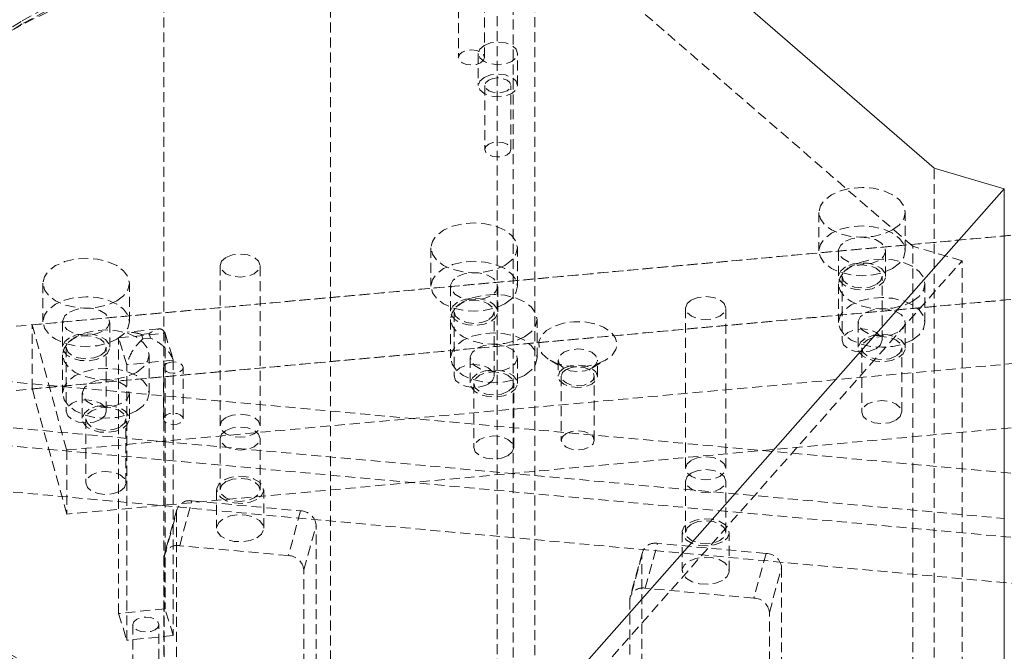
# Model space of a CAD drawing. Header units: millimetres. Extents: x 1529 to 6255, y 1713 to 5797.
# Tile 53 of 82: x 5813 to 5938, y 4767 to 4847. Entities that reach past the tile are written whole.
import ezdxf

# ---------------------------------------------------------------- set-up
doc = ezdxf.new("R2010")
doc.units = ezdxf.units.MM
doc.linetypes.add('HIDDEN', pattern=[1.905, 1.27, -0.635])

msp = doc.modelspace()

# ---------------------------------------------------------------- linework, layer by layer
at = {"color": 7, "linetype": 'HIDDEN', "lineweight": 0}
for p, q in [((5831.195, 4484.099), (5831.195, 4990.355)), ((5873.622, 4990.354), (5873.622, 4484.099)), ((5852.408, 4978.108), (5852.408, 4471.853)), ((5878.411, 4708.911), (5878.411, 4872.219)), ((5875.662, 4862.271), (5875.662, 4715.294)), ((5926.512, 4818.158), (5875.662, 4862.271)), ((5868.695, 4850.378), (5868.695, 4842.212)), ((5871.995, 4842.212), (5871.995, 4850.378)), ((5871.21, 4842.735), (5871.21, 4838.652)), ((5876.21, 4838.652), (5876.21, 4842.735)), ((5872.06, 4838.652), (5872.06, 4830.487)), ((5875.36, 4830.487), (5875.36, 4838.652)), ((5929.262, 4664.798), (5929.262, 4828.106)), ((5757.362, 4802.925), (6028.977, 4827.759)), ((5814.434, 4808.16), (6023.824, 4827.305)), ((5914.567, 4822.477), (5914.567, 4817.578)), ((5925.567, 4817.578), (5925.567, 4822.477)), ((5757.362, 4794.759), (6028.977, 4819.594)), ((5814.434, 4799.995), (6023.824, 4819.14)), ((5926.512, 4671.18), (5926.512, 4818.158)), ((5932.792, 4816.311), (5926.512, 4818.158)), ((5865.183, 4817.962), (5865.183, 4813.062)), ((5876.183, 4813.062), (5876.183, 4817.962)), ((5917.067, 4817.578), (5917.067, 4814.312)), ((5923.067, 4814.312), (5923.067, 4817.578)), ((5838.347, 4815.7), (5838.347, 4795.287)), ((5843.447, 4795.287), (5843.447, 4815.7)), ((5881.945, 4758.702), (5932.792, 4816.311)), ((5932.792, 4669.333), (5932.792, 4816.311)), ((5917.517, 4814.312), (5917.517, 4806.146)), ((5922.617, 4806.146), (5922.617, 4814.312)), ((5815.798, 4813.446), (5815.798, 4808.547)), ((5826.798, 4808.547), (5826.798, 4813.446)), ((5867.683, 4813.062), (5867.683, 4809.796)), ((5873.683, 4809.796), (5873.683, 4813.062)), ((5917.07, 4813.354), (5917.07, 4808.455)), ((5928.07, 4808.455), (5928.07, 4813.354)), ((5818.814, 4792.195), (6028.204, 4811.34)), ((5868.133, 4809.796), (5868.133, 4801.631)), ((5873.233, 4801.631), (5873.233, 4809.796)), ((5897.608, 4810.282), (5897.608, 4789.868)), ((5902.708, 4789.868), (5902.708, 4810.282)), ((5814.434, 4808.16), (5818.814, 4792.195)), ((5814.434, 4799.995), (5814.434, 4808.16)), ((5818.298, 4808.547), (5818.298, 4805.281)), ((5824.298, 4805.281), (5824.298, 4808.547)), ((5867.686, 4808.839), (5867.686, 4803.94)), ((5878.686, 4803.94), (5878.686, 4808.839)), ((5919.57, 4808.455), (5919.57, 4805.189)), ((5925.57, 4805.189), (5925.57, 4808.455)), ((5825.431, 4806.471), (5831.34, 4807.072)), ((5830.575, 4807.62), (5826.523, 4807.207)), ((5829.312, 4807.033), (5828.327, 4806.933)), ((5828.327, 4806.933), (5828.501, 4806.364)), ((5829.486, 4806.465), (5829.312, 4807.033)), ((5831.34, 4807.072), (5832.382, 4803.661)), ((5831.34, 4807.072), (5831.34, 4771.961)), ((5826.473, 4803.059), (5825.431, 4806.471)), ((5825.431, 4771.359), (5825.431, 4806.471)), ((5829.486, 4806.465), (5828.501, 4806.364)), ((6033.86, 4780.566), (5768.021, 4804.872)), ((5818.301, 4804.323), (5818.301, 4799.424)), ((5818.748, 4805.281), (5818.748, 4797.116)), ((5823.848, 4797.116), (5823.848, 4805.281)), ((5829.301, 4799.424), (5829.301, 4804.323)), ((5920.02, 4805.189), (5920.02, 4797.023)), ((5925.12, 4797.023), (5925.12, 4805.189)), ((6028.204, 4803.175), (5818.814, 4784.03)), ((5832.382, 4803.661), (5826.473, 4803.059)), ((5826.473, 4767.948), (5826.473, 4803.059)), ((5832.382, 4803.661), (5832.382, 4768.55)), ((5870.186, 4803.94), (5870.186, 4800.673)), ((5876.186, 4800.673), (5876.186, 4803.94)), ((5880.343, 4803.632), (5882.111, 4802.611)), ((5881.379, 4803.632), (5881.379, 4801.59)), ((5885.647, 4802.611), (5887.415, 4803.632)), ((5886.379, 4801.59), (5886.379, 4803.632)), ((5831.141, 4802.696), (5831.141, 4796.164)), ((5833.641, 4796.164), (5833.641, 4802.696)), ((5870.636, 4800.673), (5870.636, 4792.508)), ((5875.736, 4792.508), (5875.736, 4800.673)), ((5881.779, 4801.59), (5881.779, 4793.425)), ((5885.979, 4793.425), (5885.979, 4801.59)), ((5818.814, 4784.03), (5814.434, 4799.995)), ((5820.801, 4799.424), (5820.801, 4796.158)), ((5826.801, 4796.158), (5826.801, 4799.424)), ((5766.457, 4799.171), (5938.172, 4783.47)), ((6033.86, 4772.401), (5768.021, 4796.707)), ((5821.251, 4796.158), (5821.251, 4787.993)), ((5826.351, 4787.993), (5826.351, 4796.158)), ((5838.347, 4793.654), (5838.347, 4787.121)), ((5843.447, 4787.121), (5843.447, 4793.654)), ((5818.814, 4792.195), (5818.814, 4784.03)), ((5766.457, 4791.005), (6032.295, 4766.699)), ((5897.608, 4788.235), (5897.608, 4781.703)), ((5902.708, 4781.703), (5902.708, 4788.235)), ((5837.897, 4787.121), (5837.897, 4782.222)), ((5843.897, 4782.222), (5843.897, 4787.121)), ((5833.201, 4780.003), (5834.765, 4785.705)), ((5834.765, 4785.705), (5848.593, 4784.441)), ((5831.226, 4778.551), (5832.79, 4784.253)), ((5832.837, 4784.601), (5831.272, 4778.899)), ((5832.79, 4784.253), (5832.79, 4758.94)), ((5848.593, 4784.441), (5847.029, 4778.739)), ((5849.004, 4776.925), (5850.568, 4782.627)), ((5850.568, 4757.314), (5850.568, 4782.627)), ((5897.158, 4781.703), (5897.158, 4776.804)), ((5903.158, 4776.804), (5903.158, 4781.703)), ((5847.029, 4778.739), (5833.201, 4780.003)), ((5892.098, 4779.183), (5890.534, 4773.481)), ((5892.462, 4774.585), (5894.027, 4780.287)), ((5907.854, 4779.022), (5894.027, 4780.287)), ((5831.226, 4778.551), (5831.226, 4753.238)), ((5892.051, 4778.834), (5890.487, 4773.132)), ((5892.051, 4753.521), (5892.051, 4778.834)), ((5907.854, 4779.022), (5906.29, 4773.321)), ((5849.004, 4751.613), (5849.004, 4776.925)), ((5908.265, 4771.507), (5909.83, 4777.209)), ((5909.83, 4777.209), (5909.83, 4751.896)), ((5906.29, 4773.321), (5892.462, 4774.585)), ((5890.487, 4773.132), (5890.487, 4747.82)), ((5831.34, 4771.961), (5825.431, 4771.359)), ((5832.382, 4768.55), (5831.34, 4771.961)), ((5825.431, 4771.359), (5826.473, 4767.948)), ((5908.265, 4746.194), (5908.265, 4771.507)), ((5827.256, 4769.954), (5827.256, 4761.789)), ((5830.556, 4761.789), (5830.556, 4769.954)), ((5832.382, 4768.55), (5826.473, 4767.948))]:
    msp.add_line(p, q, dxfattribs=at)
at = {"color": 7, "linetype": 'Continuous', "lineweight": 15}
for p, q in [((5878.411, 4872.219), (5929.262, 4828.106)), ((5929.262, 4828.106), (5938.172, 4825.485)), ((5938.172, 4825.485), (5883.693, 4763.761)), ((5938.172, 4662.177), (5938.172, 4825.485))]:
    msp.add_line(p, q, dxfattribs=at)
at = {"color": 7, "linetype": 'HIDDEN', "lineweight": 0, "flags": 128}
for points in [[(5813.168, 4846.902), (5817.481, 4849.248), (5822.028, 4851.443), (5826.791, 4853.479), (5831.755, 4855.348), (5836.902, 4857.044), (5842.215, 4858.561), (5847.673, 4859.893), (5853.259, 4861.037), (5858.952, 4861.988), (5864.733, 4862.742), (5870.581, 4863.297), (5876.476, 4863.652), (5882.397, 4863.804), (5888.323, 4863.753), (5894.233, 4863.5), (5900.107, 4863.045), (5905.924, 4862.39), (5911.664, 4861.537), (5917.306, 4860.489), (5922.831, 4859.25), (5928.218, 4857.825), (5933.45, 4856.218), (5938.508, 4854.434), (5943.374, 4852.481), (5948.031, 4850.365), (5952.463, 4848.093), (5956.654, 4845.674), (5960.589, 4843.116), (5964.255, 4840.427), (5967.638, 4837.618), (5970.727, 4834.698), (5973.511, 4831.678), (5975.981, 4828.568), (5978.126, 4825.378), (5979.941, 4822.121), (5981.418, 4818.808), (5982.553, 4815.45), (5983.341, 4812.059), (5983.78, 4808.647), (5983.868, 4805.226), (5983.604, 4801.808), (5982.991, 4798.405), (5982.029, 4795.029), (5980.722, 4791.691), (5979.076, 4788.405), (5977.094, 4785.18), (5974.786, 4782.029), (5972.158, 4778.962), (5969.22, 4775.991), (5965.982, 4773.125), (5962.456, 4770.375), (5958.654, 4767.751), (5954.589, 4765.261), (5950.276, 4762.914), (5945.73, 4760.719), (5940.966, 4758.684), (5936.002, 4756.815), (5930.855, 4755.119), (5925.543, 4753.602), (5920.084, 4752.269), (5914.498, 4751.125), (5908.805, 4750.175), (5903.024, 4749.42), (5897.176, 4748.865), (5891.281, 4748.511), (5885.361, 4748.359), (5879.435, 4748.409), (5873.524, 4748.663), (5867.65, 4749.118), (5861.833, 4749.773), (5856.093, 4750.626), (5850.451, 4751.673), (5844.927, 4752.912), (5839.539, 4754.337), (5834.307, 4755.945), (5829.249, 4757.728), (5824.383, 4759.681), (5819.726, 4761.797), (5815.294, 4764.069), (5811.104, 4766.488), (5807.169, 4769.047), (5803.503, 4771.735), (5800.119, 4774.544), (5797.03, 4777.464), (5794.246, 4780.484), (5791.777, 4783.595), (5789.631, 4786.784), (5787.816, 4790.041), (5786.339, 4793.355), (5785.204, 4796.713), (5784.416, 4800.104), (5783.978, 4803.516), (5783.89, 4806.937), (5784.153, 4810.355), (5784.767, 4813.758), (5785.729, 4817.134), (5787.035, 4820.471), (5788.682, 4823.758), (5790.663, 4826.982), (5792.972, 4830.133), (5795.599, 4833.2), (5798.537, 4836.171), (5801.775, 4839.037), (5805.301, 4841.787), (5809.103, 4844.412), (5813.168, 4846.902)], [(5813.168, 4846.493), (5809.103, 4844.003), (5805.301, 4841.379), (5801.775, 4838.629), (5798.537, 4835.763), (5795.599, 4832.792), (5792.972, 4829.725), (5790.663, 4826.574), (5788.682, 4823.349), (5787.035, 4820.063), (5785.729, 4816.725), (5784.767, 4813.349), (5784.153, 4809.946), (5783.89, 4806.528), (5783.978, 4803.107), (5784.416, 4799.695), (5785.204, 4796.304), (5786.339, 4792.946), (5787.816, 4789.633), (5789.631, 4786.376), (5791.777, 4783.187), (5794.246, 4780.076), (5797.03, 4777.056), (5800.119, 4774.136), (5803.503, 4771.327), (5807.169, 4768.638), (5811.104, 4766.08), (5815.294, 4763.661), (5819.726, 4761.389), (5824.383, 4759.273), (5829.249, 4757.32), (5834.307, 4755.536), (5839.539, 4753.929), (5844.927, 4752.504), (5850.451, 4751.265), (5856.093, 4750.217), (5861.833, 4749.365), (5867.65, 4748.709), (5873.524, 4748.254), (5879.435, 4748.001), (5885.361, 4747.951), (5891.281, 4748.103), (5897.176, 4748.457), (5903.024, 4749.012), (5908.805, 4749.766), (5914.498, 4750.717), (5920.084, 4751.861), (5925.543, 4753.193), (5930.855, 4754.71), (5936.002, 4756.406), (5940.966, 4758.276), (5945.73, 4760.311), (5950.276, 4762.506), (5954.589, 4764.853), (5958.654, 4767.342), (5962.456, 4769.967), (5965.982, 4772.717), (5969.22, 4775.583), (5972.158, 4778.554), (5974.786, 4781.621), (5977.094, 4784.772), (5979.076, 4787.997), (5980.722, 4791.283), (5982.029, 4794.62), (5982.991, 4797.996), (5983.604, 4801.4), (5983.868, 4804.818), (5983.78, 4808.239), (5983.341, 4811.651), (5982.553, 4815.042), (5981.418, 4818.4), (5979.941, 4821.713), (5978.126, 4824.97), (5975.981, 4828.159), (5973.511, 4831.27), (5970.727, 4834.29), (5967.638, 4837.21), (5964.255, 4840.019), (5960.589, 4842.707), (5956.654, 4845.266), (5952.463, 4847.685), (5948.031, 4849.957), (5943.374, 4852.073), (5938.508, 4854.026), (5933.45, 4855.81), (5928.218, 4857.417), (5922.831, 4858.842), (5917.306, 4860.081), (5911.664, 4861.129), (5905.924, 4861.981), (5900.107, 4862.636), (5894.233, 4863.091), (5888.323, 4863.345), (5882.397, 4863.395), (5876.476, 4863.243), (5870.581, 4862.889), (5864.733, 4862.334), (5858.952, 4861.58), (5853.259, 4860.629), (5847.673, 4859.485), (5842.215, 4858.153), (5836.902, 4856.636), (5831.755, 4854.939), (5826.791, 4853.07), (5822.028, 4851.035), (5817.481, 4848.84), (5813.168, 4846.493)], [(5809.632, 4844.452), (5805.441, 4841.887), (5801.515, 4839.186), (5797.868, 4836.358), (5794.511, 4833.412), (5791.458, 4830.358), (5788.716, 4827.207), (5786.297, 4823.97), (5784.208, 4820.656), (5782.456, 4817.279), (5781.048, 4813.848), (5779.987, 4810.375), (5779.278, 4806.873), (5778.923, 4803.353), (5778.923, 4799.827), (5779.278, 4796.307), (5779.987, 4792.805), (5781.048, 4789.333), (5782.457, 4785.902), (5784.208, 4782.524), (5786.297, 4779.211), (5788.716, 4775.973), (5791.458, 4772.822), (5794.511, 4769.769), (5797.868, 4766.823), (5801.515, 4763.995), (5805.441, 4761.294), (5809.633, 4758.729), (5814.075, 4756.309), (5818.754, 4754.043), (5823.653, 4751.937), (5828.756, 4750), (5834.046, 4748.237), (5839.504, 4746.654), (5845.112, 4745.258), (5850.852, 4744.052), (5856.703, 4743.04), (5862.646, 4742.227), (5868.661, 4741.615), (5874.727, 4741.206), (5880.825, 4741.001), (5886.933, 4741.001), (5893.03, 4741.206), (5899.097, 4741.615), (5905.112, 4742.227), (5911.055, 4743.04), (5916.906, 4744.052), (5922.645, 4745.258), (5928.254, 4746.654), (5933.712, 4748.237), (5939.001, 4750), (5944.104, 4751.937), (5949.003, 4754.043), (5953.682, 4756.309), (5958.125, 4758.729), (5962.316, 4761.294), (5966.242, 4763.995), (5969.89, 4766.823), (5973.246, 4769.769), (5976.3, 4772.822), (5979.041, 4775.973), (5981.46, 4779.211), (5983.549, 4782.524), (5985.301, 4785.902), (5986.709, 4789.333), (5987.77, 4792.805), (5988.479, 4796.307), (5988.834, 4799.827), (5988.834, 4803.353), (5988.479, 4806.873), (5987.77, 4810.375), (5986.709, 4813.848), (5985.301, 4817.279), (5983.549, 4820.656), (5981.46, 4823.97), (5979.041, 4827.207), (5976.3, 4830.358), (5973.246, 4833.412), (5969.89, 4836.358), (5966.242, 4839.186), (5962.316, 4841.887), (5958.125, 4844.452), (5953.682, 4846.871), (5949.003, 4849.138), (5944.104, 4851.243), (5939.001, 4853.181), (5933.712, 4854.944), (5928.254, 4856.526), (5922.645, 4857.923), (5916.906, 4859.129), (5911.055, 4860.14), (5905.112, 4860.953), (5899.097, 4861.565), (5893.03, 4861.975), (5886.933, 4862.18), (5880.825, 4862.18), (5874.727, 4861.975), (5868.661, 4861.565), (5862.646, 4860.953), (5856.703, 4860.14), (5850.852, 4859.129), (5845.112, 4857.923), (5839.504, 4856.526), (5834.046, 4854.944), (5828.756, 4853.181), (5823.653, 4851.243), (5818.754, 4849.138), (5814.075, 4846.871), (5809.632, 4844.452)], [(5871.511, 4841.539), (5871.869, 4841.848), (5871.995, 4842.212), (5871.869, 4842.577), (5871.511, 4842.886), (5870.976, 4843.092), (5870.345, 4843.165), (5869.713, 4843.092), (5869.178, 4842.886), (5868.82, 4842.577), (5868.695, 4842.212), (5868.82, 4841.848), (5869.178, 4841.539), (5869.713, 4841.332), (5870.345, 4841.26), (5870.976, 4841.332), (5871.511, 4841.539)], [(5871.943, 4843.755), (5872.754, 4844.068), (5873.71, 4844.178), (5874.667, 4844.068), (5875.478, 4843.755), (5876.02, 4843.287), (5876.21, 4842.735), (5876.02, 4842.182), (5875.478, 4841.714), (5874.667, 4841.401), (5873.71, 4841.291), (5872.754, 4841.401), (5871.943, 4841.714), (5871.401, 4842.182), (5871.21, 4842.735), (5871.401, 4843.287), (5871.943, 4843.755)], [(5871.943, 4839.672), (5872.754, 4839.985), (5873.71, 4840.095), (5874.667, 4839.985), (5875.478, 4839.672), (5876.02, 4839.204), (5876.21, 4838.652), (5876.02, 4838.1), (5875.478, 4837.631), (5874.667, 4837.319), (5873.71, 4837.209), (5872.754, 4837.319), (5871.943, 4837.631), (5871.401, 4838.1), (5871.21, 4838.652), (5871.401, 4839.204), (5871.943, 4839.672)], [(5872.544, 4839.326), (5873.079, 4839.532), (5873.711, 4839.605), (5874.342, 4839.532), (5874.877, 4839.326), (5875.235, 4839.016), (5875.36, 4838.652), (5875.235, 4838.287), (5874.877, 4837.978), (5874.342, 4837.772), (5873.71, 4837.699), (5873.079, 4837.772), (5872.544, 4837.978), (5872.186, 4838.287), (5872.06, 4838.652), (5872.186, 4839.017), (5872.544, 4839.326)], [(5872.544, 4831.16), (5872.186, 4830.851), (5872.06, 4830.487), (5872.186, 4830.122), (5872.544, 4829.813), (5873.079, 4829.607), (5873.71, 4829.534), (5874.342, 4829.607), (5874.877, 4829.813), (5875.235, 4830.122), (5875.36, 4830.487), (5875.235, 4830.851), (5874.877, 4831.16), (5874.342, 4831.367), (5873.711, 4831.439), (5873.079, 4831.367), (5872.544, 4831.16)], [(5923.956, 4820.232), (5924.83, 4820.89), (5925.38, 4821.655), (5925.567, 4822.477), (5925.38, 4823.299), (5924.83, 4824.065), (5923.956, 4824.722), (5922.817, 4825.227), (5921.491, 4825.544), (5920.067, 4825.652), (5918.644, 4825.544), (5917.317, 4825.227), (5916.178, 4824.722), (5915.304, 4824.065), (5914.755, 4823.299), (5914.567, 4822.477), (5914.755, 4821.655), (5915.304, 4820.89), (5916.178, 4820.232), (5917.317, 4819.727), (5918.644, 4819.41), (5920.067, 4819.302), (5921.491, 4819.41), (5922.817, 4819.727), (5923.956, 4820.232)], [(5874.572, 4815.717), (5875.446, 4816.374), (5875.995, 4817.14), (5876.183, 4817.962), (5875.995, 4818.783), (5875.446, 4819.549), (5874.572, 4820.207), (5873.433, 4820.711), (5872.106, 4821.029), (5870.683, 4821.137), (5869.259, 4821.029), (5867.933, 4820.711), (5866.794, 4820.207), (5865.92, 4819.549), (5865.37, 4818.783), (5865.183, 4817.962), (5865.37, 4817.14), (5865.92, 4816.374), (5866.794, 4815.717), (5867.933, 4815.212), (5869.259, 4814.895), (5870.683, 4814.787), (5872.106, 4814.895), (5873.433, 4815.212), (5874.572, 4815.717)], [(5923.956, 4815.333), (5924.83, 4815.99), (5925.38, 4816.756), (5925.567, 4817.578), (5925.38, 4818.4), (5924.83, 4819.165), (5923.956, 4819.823), (5922.817, 4820.328), (5921.491, 4820.645), (5920.067, 4820.753), (5918.644, 4820.645), (5917.317, 4820.328), (5916.178, 4819.823), (5915.304, 4819.165), (5914.755, 4818.4), (5914.567, 4817.578), (5914.755, 4816.756), (5915.304, 4815.99), (5916.178, 4815.333), (5917.317, 4814.828), (5918.644, 4814.511), (5920.067, 4814.403), (5921.491, 4814.511), (5922.817, 4814.828), (5923.956, 4815.333)], [(5917.946, 4818.802), (5918.799, 4819.147), (5919.806, 4819.303), (5920.844, 4819.251), (5921.788, 4818.997), (5922.525, 4818.571), (5922.965, 4818.026), (5923.056, 4817.427), (5922.786, 4816.846), (5922.188, 4816.353), (5921.335, 4816.008), (5920.329, 4815.853), (5919.291, 4815.905), (5918.346, 4816.159), (5917.61, 4816.585), (5917.169, 4817.13), (5917.079, 4817.729), (5917.348, 4818.31), (5917.946, 4818.802)], [(5839.094, 4816.741), (5839.921, 4817.06), (5840.897, 4817.172), (5841.873, 4817.06), (5842.7, 4816.741), (5843.253, 4816.264), (5843.447, 4815.7), (5843.253, 4815.137), (5842.7, 4814.659), (5841.873, 4814.34), (5840.897, 4814.228), (5839.921, 4814.34), (5839.094, 4814.659), (5838.541, 4815.137), (5838.347, 4815.7), (5838.541, 4816.264), (5839.094, 4816.741)], [(5825.187, 4811.201), (5826.061, 4811.859), (5826.611, 4812.625), (5826.798, 4813.446), (5826.611, 4814.268), (5826.061, 4815.034), (5825.187, 4815.691), (5824.048, 4816.196), (5822.722, 4816.513), (5821.298, 4816.621), (5819.875, 4816.513), (5818.548, 4816.196), (5817.409, 4815.691), (5816.535, 4815.034), (5815.986, 4814.268), (5815.798, 4813.446), (5815.986, 4812.625), (5816.535, 4811.859), (5817.409, 4811.201), (5818.548, 4810.697), (5819.875, 4810.379), (5821.298, 4810.271), (5822.722, 4810.379), (5824.048, 4810.697), (5825.187, 4811.201)], [(5874.572, 4810.817), (5875.446, 4811.475), (5875.995, 4812.241), (5876.183, 4813.062), (5875.995, 4813.884), (5875.446, 4814.65), (5874.572, 4815.308), (5873.433, 4815.812), (5872.106, 4816.129), (5870.683, 4816.238), (5869.259, 4816.129), (5867.933, 4815.812), (5866.794, 4815.308), (5865.92, 4814.65), (5865.37, 4813.884), (5865.183, 4813.062), (5865.37, 4812.241), (5865.92, 4811.475), (5866.794, 4810.817), (5867.933, 4810.313), (5869.259, 4809.996), (5870.683, 4809.887), (5872.106, 4809.996), (5873.433, 4810.313), (5874.572, 4810.817)], [(5926.459, 4811.109), (5927.333, 4811.767), (5927.883, 4812.532), (5928.07, 4813.354), (5927.883, 4814.176), (5927.333, 4814.942), (5926.459, 4815.599), (5925.32, 4816.104), (5923.994, 4816.421), (5922.57, 4816.529), (5921.147, 4816.421), (5919.82, 4816.104), (5918.681, 4815.599), (5917.807, 4814.942), (5917.257, 4814.176), (5917.07, 4813.354), (5917.257, 4812.532), (5917.807, 4811.767), (5918.681, 4811.109), (5919.82, 4810.605), (5921.147, 4810.287), (5922.57, 4810.179), (5923.994, 4810.287), (5925.32, 4810.605), (5926.459, 4811.109)], [(5917.946, 4815.536), (5917.348, 4815.044), (5917.079, 4814.463), (5917.169, 4813.863), (5917.61, 4813.318), (5918.346, 4812.893), (5919.291, 4812.639), (5920.329, 4812.586), (5921.335, 4812.742), (5922.188, 4813.087), (5922.786, 4813.58), (5923.056, 4814.161), (5922.965, 4814.76), (5922.525, 4815.305), (5921.788, 4815.73), (5920.844, 4815.985), (5919.806, 4816.037), (5918.799, 4815.881), (5917.946, 4815.536)], [(5921.87, 4813.271), (5921.043, 4812.952), (5920.067, 4812.84), (5919.091, 4812.952), (5918.264, 4813.271), (5917.711, 4813.748), (5917.517, 4814.312), (5917.711, 4814.875), (5918.264, 4815.353), (5919.091, 4815.672), (5920.067, 4815.784), (5921.043, 4815.672), (5921.87, 4815.353), (5922.423, 4814.875), (5922.617, 4814.312), (5922.423, 4813.748), (5921.87, 4813.271)], [(5868.561, 4814.287), (5869.415, 4814.632), (5870.421, 4814.788), (5871.459, 4814.735), (5872.403, 4814.481), (5873.14, 4814.056), (5873.58, 4813.511), (5873.671, 4812.912), (5873.402, 4812.331), (5872.804, 4811.838), (5871.951, 4811.493), (5870.944, 4811.337), (5869.906, 4811.39), (5868.962, 4811.644), (5868.225, 4812.069), (5867.785, 4812.614), (5867.694, 4813.213), (5867.964, 4813.794), (5868.561, 4814.287)], [(5825.187, 4806.302), (5826.061, 4806.96), (5826.611, 4807.725), (5826.798, 4808.547), (5826.611, 4809.369), (5826.061, 4810.135), (5825.187, 4810.792), (5824.048, 4811.297), (5822.722, 4811.614), (5821.298, 4811.722), (5819.875, 4811.614), (5818.548, 4811.297), (5817.409, 4810.792), (5816.535, 4810.135), (5815.986, 4809.369), (5815.798, 4808.547), (5815.986, 4807.725), (5816.535, 4806.96), (5817.409, 4806.302), (5818.548, 4805.797), (5819.875, 4805.48), (5821.298, 4805.372), (5822.722, 4805.48), (5824.048, 4805.797), (5825.187, 4806.302)], [(5877.075, 4806.594), (5877.949, 4807.251), (5878.498, 4808.017), (5878.686, 4808.839), (5878.498, 4809.661), (5877.949, 4810.426), (5877.075, 4811.084), (5875.936, 4811.589), (5874.609, 4811.906), (5873.186, 4812.014), (5871.762, 4811.906), (5870.436, 4811.589), (5869.297, 4811.084), (5868.423, 4810.426), (5867.873, 4809.661), (5867.686, 4808.839), (5867.873, 4808.017), (5868.423, 4807.251), (5869.297, 4806.594), (5870.436, 4806.089), (5871.762, 4805.772), (5873.186, 4805.664), (5874.609, 4805.772), (5875.936, 4806.089), (5877.075, 4806.594)], [(5898.355, 4811.323), (5899.183, 4811.642), (5900.158, 4811.754), (5901.134, 4811.642), (5901.962, 4811.323), (5902.514, 4810.845), (5902.708, 4810.282), (5902.514, 4809.718), (5901.962, 4809.241), (5901.134, 4808.922), (5900.158, 4808.81), (5899.183, 4808.922), (5898.355, 4809.241), (5897.803, 4809.718), (5897.608, 4810.282), (5897.803, 4810.845), (5898.355, 4811.323)], [(5868.561, 4811.021), (5867.964, 4810.528), (5867.694, 4809.947), (5867.785, 4809.348), (5868.225, 4808.803), (5868.962, 4808.378), (5869.906, 4808.123), (5870.944, 4808.071), (5871.951, 4808.227), (5872.804, 4808.572), (5873.402, 4809.064), (5873.671, 4809.645), (5873.58, 4810.245), (5873.14, 4810.79), (5872.403, 4811.215), (5871.459, 4811.469), (5870.421, 4811.522), (5869.415, 4811.366), (5868.561, 4811.021)], [(5872.486, 4808.755), (5871.659, 4808.436), (5870.683, 4808.324), (5869.707, 4808.436), (5868.88, 4808.755), (5868.327, 4809.233), (5868.133, 4809.796), (5868.327, 4810.36), (5868.88, 4810.837), (5869.707, 4811.156), (5870.683, 4811.268), (5871.659, 4811.156), (5872.486, 4810.837), (5873.039, 4810.36), (5873.233, 4809.796), (5873.039, 4809.233), (5872.486, 4808.755)], [(5926.459, 4806.21), (5927.333, 4806.867), (5927.883, 4807.633), (5928.07, 4808.455), (5927.883, 4809.277), (5927.333, 4810.043), (5926.459, 4810.7), (5925.32, 4811.205), (5923.994, 4811.522), (5922.57, 4811.63), (5921.147, 4811.522), (5919.82, 4811.205), (5918.681, 4810.7), (5917.807, 4810.043), (5917.257, 4809.277), (5917.07, 4808.455), (5917.257, 4807.633), (5917.807, 4806.867), (5918.681, 4806.21), (5919.82, 4805.705), (5921.147, 4805.388), (5922.57, 4805.28), (5923.994, 4805.388), (5925.32, 4805.705), (5926.459, 4806.21)], [(5819.177, 4809.772), (5820.03, 4810.117), (5821.037, 4810.272), (5822.075, 4810.22), (5823.019, 4809.966), (5823.756, 4809.54), (5824.196, 4808.995), (5824.287, 4808.396), (5824.017, 4807.815), (5823.42, 4807.322), (5822.566, 4806.977), (5821.56, 4806.822), (5820.522, 4806.874), (5819.578, 4807.128), (5818.841, 4807.554), (5818.401, 4808.099), (5818.31, 4808.698), (5818.579, 4809.279), (5819.177, 4809.772)], [(5920.449, 4809.68), (5921.302, 4810.025), (5922.309, 4810.18), (5923.347, 4810.128), (5924.291, 4809.874), (5925.028, 4809.448), (5925.468, 4808.903), (5925.559, 4808.304), (5925.289, 4807.723), (5924.691, 4807.23), (5923.838, 4806.885), (5922.832, 4806.73), (5921.794, 4806.782), (5920.849, 4807.036), (5920.113, 4807.462), (5919.672, 4808.007), (5919.582, 4808.606), (5919.851, 4809.187), (5920.449, 4809.68)], [(5887.414, 4803.632), (5886.329, 4803.157), (5885.063, 4802.869), (5883.708, 4802.788), (5882.366, 4802.922), (5881.136, 4803.259), (5880.11, 4803.776), (5879.363, 4804.433), (5878.951, 4805.183), (5878.905, 4805.968), (5879.227, 4806.732), (5879.895, 4807.417), (5880.858, 4807.973), (5882.044, 4808.358), (5883.367, 4808.544), (5884.728, 4808.517), (5886.026, 4808.28), (5887.165, 4807.849), (5888.06, 4807.256), (5888.644, 4806.546), (5888.876, 4805.771), (5888.737, 4804.99), (5888.237, 4804.258), (5887.414, 4803.632)], [(5827.69, 4802.078), (5828.564, 4802.736), (5829.114, 4803.502), (5829.301, 4804.323), (5829.114, 4805.145), (5828.564, 4805.911), (5827.69, 4806.569), (5826.551, 4807.073), (5825.225, 4807.39), (5823.801, 4807.499), (5822.378, 4807.39), (5821.051, 4807.073), (5819.912, 4806.569), (5819.038, 4805.911), (5818.489, 4805.145), (5818.301, 4804.323), (5818.489, 4803.502), (5819.038, 4802.736), (5819.912, 4802.078), (5821.051, 4801.574), (5822.378, 4801.257), (5823.801, 4801.148), (5825.225, 4801.257), (5826.551, 4801.574), (5827.69, 4802.078)], [(5819.177, 4806.506), (5818.579, 4806.013), (5818.31, 4805.432), (5818.401, 4804.833), (5818.841, 4804.288), (5819.578, 4803.862), (5820.522, 4803.608), (5821.56, 4803.556), (5822.566, 4803.711), (5823.42, 4804.056), (5824.017, 4804.549), (5824.287, 4805.13), (5824.196, 4805.729), (5823.756, 4806.274), (5823.019, 4806.7), (5822.075, 4806.954), (5821.037, 4807.006), (5820.03, 4806.851), (5819.177, 4806.506)], [(5823.101, 4804.24), (5822.274, 4803.921), (5821.298, 4803.809), (5820.322, 4803.921), (5819.495, 4804.24), (5818.942, 4804.718), (5818.748, 4805.281), (5818.942, 4805.844), (5819.495, 4806.322), (5820.322, 4806.641), (5821.298, 4806.753), (5822.274, 4806.641), (5823.101, 4806.322), (5823.654, 4805.844), (5823.848, 4805.281), (5823.654, 4804.718), (5823.101, 4804.24)], [(5877.075, 4801.694), (5877.949, 4802.352), (5878.498, 4803.118), (5878.686, 4803.94), (5878.498, 4804.761), (5877.949, 4805.527), (5877.075, 4806.185), (5875.936, 4806.689), (5874.609, 4807.006), (5873.186, 4807.115), (5871.762, 4807.006), (5870.436, 4806.689), (5869.297, 4806.185), (5868.423, 4805.527), (5867.873, 4804.761), (5867.686, 4803.94), (5867.873, 4803.118), (5868.423, 4802.352), (5869.297, 4801.694), (5870.436, 4801.19), (5871.762, 4800.873), (5873.186, 4800.765), (5874.609, 4800.873), (5875.936, 4801.19), (5877.075, 4801.694)], [(5921.87, 4805.105), (5922.423, 4805.583), (5922.617, 4806.146), (5922.423, 4806.71), (5921.87, 4807.187), (5921.043, 4807.506), (5920.067, 4807.618), (5919.091, 4807.506), (5918.264, 4807.187), (5917.711, 4806.71), (5917.517, 4806.146), (5917.711, 4805.583), (5918.264, 4805.105), (5919.091, 4804.786), (5920.067, 4804.674), (5921.043, 4804.786), (5921.87, 4805.105)], [(5920.449, 4806.413), (5919.851, 4805.921), (5919.582, 4805.34), (5919.672, 4804.741), (5920.113, 4804.195), (5920.849, 4803.77), (5921.794, 4803.516), (5922.832, 4803.464), (5923.838, 4803.619), (5924.691, 4803.964), (5925.289, 4804.457), (5925.559, 4805.038), (5925.468, 4805.637), (5925.028, 4806.182), (5924.291, 4806.607), (5923.347, 4806.862), (5922.309, 4806.914), (5921.302, 4806.758), (5920.449, 4806.413)], [(5871.064, 4805.164), (5871.918, 4805.509), (5872.924, 4805.665), (5873.962, 4805.612), (5874.906, 4805.358), (5875.643, 4804.933), (5876.083, 4804.388), (5876.174, 4803.789), (5875.905, 4803.208), (5875.307, 4802.715), (5874.454, 4802.37), (5873.447, 4802.214), (5872.409, 4802.267), (5871.465, 4802.521), (5870.728, 4802.946), (5870.288, 4803.491), (5870.197, 4804.091), (5870.467, 4804.672), (5871.064, 4805.164)], [(5924.373, 4804.148), (5923.546, 4803.829), (5922.57, 4803.717), (5921.594, 4803.829), (5920.767, 4804.148), (5920.214, 4804.625), (5920.02, 4805.189), (5920.214, 4805.752), (5920.767, 4806.23), (5921.594, 4806.549), (5922.57, 4806.661), (5923.546, 4806.549), (5924.373, 4806.23), (5924.926, 4805.752), (5925.12, 4805.189), (5924.926, 4804.625), (5924.373, 4804.148)], [(5885.646, 4802.611), (5884.835, 4802.298), (5883.879, 4802.188), (5882.922, 4802.298), (5882.111, 4802.611), (5881.569, 4803.079), (5881.379, 4803.632), (5881.569, 4804.184), (5882.111, 4804.652), (5882.922, 4804.965), (5883.879, 4805.075), (5884.835, 4804.965), (5885.646, 4804.652), (5886.188, 4804.184), (5886.379, 4803.632), (5886.188, 4803.079), (5885.646, 4802.611)], [(5831.508, 4803.206), (5831.913, 4803.363), (5832.391, 4803.418), (5832.87, 4803.363), (5833.275, 4803.206), (5833.546, 4802.972), (5833.641, 4802.696), (5833.546, 4802.42), (5833.275, 4802.186), (5832.87, 4802.029), (5832.391, 4801.974), (5831.913, 4802.029), (5831.508, 4802.186), (5831.237, 4802.42), (5831.141, 4802.696), (5831.237, 4802.972), (5831.508, 4803.206)], [(5872.486, 4800.59), (5873.039, 4801.068), (5873.233, 4801.631), (5873.039, 4802.194), (5872.486, 4802.672), (5871.659, 4802.991), (5870.683, 4803.103), (5869.707, 4802.991), (5868.88, 4802.672), (5868.327, 4802.194), (5868.133, 4801.631), (5868.327, 4801.068), (5868.88, 4800.59), (5869.707, 4800.271), (5870.683, 4800.159), (5871.659, 4800.271), (5872.486, 4800.59)], [(5882.111, 4802.611), (5882.922, 4802.924), (5883.879, 4803.033), (5884.835, 4802.924), (5885.646, 4802.611), (5886.188, 4802.143), (5886.379, 4801.59), (5886.188, 4801.038), (5885.646, 4800.57), (5884.835, 4800.257), (5883.879, 4800.147), (5882.922, 4800.257), (5882.111, 4800.57), (5881.569, 4801.038), (5881.379, 4801.59), (5881.569, 4802.143), (5882.111, 4802.611)], [(5827.69, 4797.179), (5828.564, 4797.837), (5829.114, 4798.602), (5829.301, 4799.424), (5829.114, 4800.246), (5828.564, 4801.012), (5827.69, 4801.669), (5826.551, 4802.174), (5825.225, 4802.491), (5823.801, 4802.599), (5822.378, 4802.491), (5821.051, 4802.174), (5819.912, 4801.669), (5819.038, 4801.012), (5818.489, 4800.246), (5818.301, 4799.424), (5818.489, 4798.602), (5819.038, 4797.837), (5819.912, 4797.179), (5821.051, 4796.675), (5822.378, 4796.357), (5823.801, 4796.249), (5825.225, 4796.357), (5826.551, 4796.675), (5827.69, 4797.179)], [(5871.064, 4801.898), (5870.467, 4801.405), (5870.197, 4800.824), (5870.288, 4800.225), (5870.728, 4799.68), (5871.465, 4799.255), (5872.409, 4799.001), (5873.447, 4798.948), (5874.454, 4799.104), (5875.307, 4799.449), (5875.905, 4799.942), (5876.174, 4800.522), (5876.083, 4801.122), (5875.643, 4801.667), (5874.906, 4802.092), (5873.962, 4802.346), (5872.924, 4802.399), (5871.918, 4802.243), (5871.064, 4801.898)], [(5874.989, 4799.633), (5874.162, 4799.313), (5873.186, 4799.201), (5872.21, 4799.313), (5871.383, 4799.633), (5870.83, 4800.11), (5870.636, 4800.673), (5870.83, 4801.237), (5871.383, 4801.714), (5872.21, 4802.033), (5873.186, 4802.146), (5874.161, 4802.033), (5874.989, 4801.714), (5875.542, 4801.237), (5875.736, 4800.673), (5875.542, 4800.11), (5874.989, 4799.633)], [(5882.394, 4802.447), (5883.075, 4802.71), (5883.879, 4802.803), (5884.682, 4802.71), (5885.364, 4802.447), (5885.819, 4802.054), (5885.979, 4801.59), (5885.819, 4801.126), (5885.364, 4800.733), (5884.682, 4800.47), (5883.879, 4800.378), (5883.075, 4800.47), (5882.394, 4800.733), (5881.939, 4801.126), (5881.779, 4801.59), (5881.939, 4802.054), (5882.394, 4802.447)], [(5821.68, 4800.649), (5822.533, 4800.994), (5823.54, 4801.149), (5824.578, 4801.097), (5825.522, 4800.843), (5826.259, 4800.418), (5826.699, 4799.872), (5826.79, 4799.273), (5826.52, 4798.692), (5825.923, 4798.2), (5825.069, 4797.855), (5824.063, 4797.699), (5823.025, 4797.751), (5822.081, 4798.006), (5821.344, 4798.431), (5820.903, 4798.976), (5820.813, 4799.575), (5821.082, 4800.156), (5821.68, 4800.649)], [(5823.101, 4796.075), (5823.654, 4796.552), (5823.848, 4797.116), (5823.654, 4797.679), (5823.101, 4798.156), (5822.274, 4798.476), (5821.298, 4798.588), (5820.322, 4798.476), (5819.495, 4798.156), (5818.942, 4797.679), (5818.748, 4797.116), (5818.942, 4796.552), (5819.495, 4796.075), (5820.322, 4795.756), (5821.298, 4795.643), (5822.274, 4795.755), (5823.101, 4796.075)], [(5924.373, 4795.982), (5924.926, 4796.46), (5925.12, 4797.023), (5924.926, 4797.587), (5924.373, 4798.064), (5923.546, 4798.383), (5922.57, 4798.496), (5921.594, 4798.383), (5920.767, 4798.064), (5920.214, 4797.587), (5920.02, 4797.023), (5920.214, 4796.46), (5920.767, 4795.982), (5921.594, 4795.663), (5922.57, 4795.551), (5923.546, 4795.663), (5924.373, 4795.982)], [(5821.68, 4797.383), (5821.082, 4796.89), (5820.813, 4796.309), (5820.903, 4795.71), (5821.344, 4795.165), (5822.081, 4794.739), (5823.025, 4794.485), (5824.063, 4794.433), (5825.069, 4794.588), (5825.923, 4794.933), (5826.52, 4795.426), (5826.79, 4796.007), (5826.699, 4796.606), (5826.259, 4797.151), (5825.522, 4797.577), (5824.578, 4797.831), (5823.54, 4797.883), (5822.533, 4797.728), (5821.68, 4797.383)], [(5825.604, 4795.117), (5824.777, 4794.798), (5823.801, 4794.686), (5822.825, 4794.798), (5821.998, 4795.117), (5821.445, 4795.595), (5821.251, 4796.158), (5821.445, 4796.721), (5821.998, 4797.199), (5822.825, 4797.518), (5823.801, 4797.63), (5824.777, 4797.518), (5825.604, 4797.199), (5826.157, 4796.721), (5826.351, 4796.158), (5826.157, 4795.595), (5825.604, 4795.117)], [(5831.508, 4796.674), (5831.237, 4796.44), (5831.141, 4796.164), (5831.237, 4795.888), (5831.508, 4795.653), (5831.913, 4795.497), (5832.391, 4795.442), (5832.87, 4795.497), (5833.275, 4795.653), (5833.546, 4795.888), (5833.641, 4796.164), (5833.546, 4796.44), (5833.275, 4796.674), (5832.87, 4796.83), (5832.391, 4796.885), (5831.913, 4796.83), (5831.508, 4796.674)], [(5839.094, 4796.328), (5839.921, 4796.647), (5840.897, 4796.759), (5841.873, 4796.647), (5842.7, 4796.328), (5843.253, 4795.85), (5843.447, 4795.287), (5843.253, 4794.723), (5842.7, 4794.246), (5841.873, 4793.927), (5840.897, 4793.815), (5839.921, 4793.927), (5839.094, 4794.246), (5838.541, 4794.723), (5838.347, 4795.287), (5838.541, 4795.85), (5839.094, 4796.328)], [(5839.094, 4794.695), (5839.921, 4795.014), (5840.897, 4795.126), (5841.873, 4795.014), (5842.7, 4794.695), (5843.253, 4794.217), (5843.447, 4793.654), (5843.253, 4793.09), (5842.7, 4792.613), (5841.873, 4792.294), (5840.897, 4792.182), (5839.921, 4792.294), (5839.094, 4792.613), (5838.541, 4793.09), (5838.347, 4793.654), (5838.541, 4794.217), (5839.094, 4794.695)], [(5882.394, 4794.282), (5881.939, 4793.889), (5881.779, 4793.425), (5881.939, 4792.961), (5882.394, 4792.568), (5883.075, 4792.305), (5883.879, 4792.213), (5884.682, 4792.305), (5885.364, 4792.568), (5885.819, 4792.961), (5885.979, 4793.425), (5885.819, 4793.889), (5885.364, 4794.282), (5884.682, 4794.545), (5883.879, 4794.637), (5883.075, 4794.545), (5882.394, 4794.282)], [(5874.989, 4791.467), (5875.542, 4791.945), (5875.736, 4792.508), (5875.542, 4793.071), (5874.989, 4793.549), (5874.161, 4793.868), (5873.186, 4793.98), (5872.21, 4793.868), (5871.383, 4793.549), (5870.83, 4793.071), (5870.636, 4792.508), (5870.83, 4791.945), (5871.383, 4791.467), (5872.21, 4791.148), (5873.186, 4791.036), (5874.162, 4791.148), (5874.989, 4791.467)], [(5898.355, 4790.909), (5899.183, 4791.228), (5900.158, 4791.34), (5901.134, 4791.228), (5901.962, 4790.909), (5902.514, 4790.432), (5902.708, 4789.868), (5902.514, 4789.305), (5901.962, 4788.827), (5901.134, 4788.508), (5900.158, 4788.396), (5899.183, 4788.508), (5898.355, 4788.827), (5897.803, 4789.305), (5897.608, 4789.868), (5897.803, 4790.432), (5898.355, 4790.909)], [(5825.604, 4786.952), (5826.157, 4787.429), (5826.351, 4787.993), (5826.157, 4788.556), (5825.604, 4789.034), (5824.777, 4789.353), (5823.801, 4789.465), (5822.825, 4789.353), (5821.998, 4789.034), (5821.445, 4788.556), (5821.251, 4787.993), (5821.445, 4787.429), (5821.998, 4786.952), (5822.825, 4786.633), (5823.801, 4786.521), (5824.777, 4786.633), (5825.604, 4786.952)], [(5898.355, 4789.276), (5899.183, 4789.595), (5900.158, 4789.707), (5901.134, 4789.595), (5901.962, 4789.276), (5902.514, 4788.799), (5902.708, 4788.235), (5902.514, 4787.672), (5901.962, 4787.194), (5901.134, 4786.875), (5900.158, 4786.763), (5899.183, 4786.875), (5898.355, 4787.194), (5897.803, 4787.672), (5897.608, 4788.235), (5897.803, 4788.799), (5898.355, 4789.276)], [(5843.018, 4785.897), (5842.165, 4785.552), (5841.159, 4785.396), (5840.121, 4785.448), (5839.176, 4785.703), (5838.44, 4786.128), (5837.999, 4786.673), (5837.909, 4787.272), (5838.178, 4787.853), (5838.776, 4788.346), (5839.629, 4788.691), (5840.636, 4788.847), (5841.674, 4788.794), (5842.618, 4788.54), (5843.355, 4788.115), (5843.795, 4787.57), (5843.886, 4786.97), (5843.616, 4786.389), (5843.018, 4785.897)], [(5839.094, 4788.162), (5838.541, 4787.685), (5838.347, 4787.121), (5838.541, 4786.558), (5839.094, 4786.08), (5839.921, 4785.761), (5840.897, 4785.649), (5841.873, 4785.761), (5842.7, 4786.08), (5843.253, 4786.558), (5843.447, 4787.121), (5843.253, 4787.685), (5842.7, 4788.162), (5841.873, 4788.481), (5840.897, 4788.593), (5839.921, 4788.481), (5839.094, 4788.162)], [(5843.018, 4780.997), (5843.616, 4781.49), (5843.886, 4782.071), (5843.795, 4782.67), (5843.355, 4783.215), (5842.618, 4783.641), (5841.674, 4783.895), (5840.636, 4783.947), (5839.629, 4783.792), (5838.776, 4783.447), (5838.178, 4782.954), (5837.909, 4782.373), (5837.999, 4781.774), (5838.44, 4781.229), (5839.176, 4780.803), (5840.121, 4780.549), (5841.159, 4780.497), (5842.165, 4780.652), (5843.018, 4780.997)], [(5902.28, 4780.478), (5901.426, 4780.133), (5900.42, 4779.978), (5899.382, 4780.03), (5898.438, 4780.284), (5897.701, 4780.709), (5897.261, 4781.255), (5897.17, 4781.854), (5897.44, 4782.435), (5898.037, 4782.927), (5898.891, 4783.272), (5899.897, 4783.428), (5900.935, 4783.376), (5901.879, 4783.122), (5902.616, 4782.696), (5903.056, 4782.151), (5903.147, 4781.552), (5902.877, 4780.971), (5902.28, 4780.478)], [(5898.355, 4782.744), (5897.803, 4782.266), (5897.608, 4781.703), (5897.803, 4781.14), (5898.355, 4780.662), (5899.183, 4780.343), (5900.158, 4780.231), (5901.134, 4780.343), (5901.962, 4780.662), (5902.514, 4781.14), (5902.708, 4781.703), (5902.514, 4782.266), (5901.962, 4782.744), (5901.134, 4783.063), (5900.158, 4783.175), (5899.183, 4783.063), (5898.355, 4782.744)], [(5902.28, 4775.579), (5901.426, 4775.234), (5900.42, 4775.078), (5899.382, 4775.131), (5898.438, 4775.385), (5897.701, 4775.81), (5897.261, 4776.355), (5897.17, 4776.955), (5897.44, 4777.536), (5898.037, 4778.028), (5898.891, 4778.373), (5899.897, 4778.529), (5900.935, 4778.476), (5901.879, 4778.222), (5902.616, 4777.797), (5903.056, 4777.252), (5903.147, 4776.653), (5902.877, 4776.072), (5902.28, 4775.579)], [(5830.073, 4769.281), (5830.431, 4769.59), (5830.556, 4769.954), (5830.431, 4770.319), (5830.073, 4770.628), (5829.538, 4770.834), (5828.906, 4770.907), (5828.275, 4770.834), (5827.74, 4770.628), (5827.382, 4770.319), (5827.256, 4769.954), (5827.382, 4769.59), (5827.74, 4769.281), (5828.275, 4769.074), (5828.906, 4769.002), (5829.538, 4769.074), (5830.073, 4769.281)]]:
    msp.add_lwpolyline(points, dxfattribs=at)
at = {"color": 7, "linetype": 'HIDDEN', "lineweight": 0}
for centre, radius, start, end in [((5834.432, 4784.089), 1.65, 78.33061, 174.32362), ((5848.542, 4782.402), 2.039, 6.33397, 88.55217), ((5832.867, 4778.388), 1.65, 78.33061, 174.32362), ((5893.693, 4778.671), 1.65, 78.32802, 174.32414), ((5846.977, 4776.7), 2.039, 6.33397, 88.55217), ((5907.803, 4776.984), 2.039, 6.33412, 88.55201), ((5892.129, 4772.969), 1.65, 78.32802, 174.32414), ((5906.239, 4771.282), 2.039, 6.33412, 88.55201)]:
    msp.add_arc(centre, radius, start, end, dxfattribs=at)
for points, knots in [([(5828.327, 4806.933), (5827.983, 4807.028), (5827.364, 4807.199), (5826.789, 4807.191), (5826.535, 4807.187)], [0, 0, 0, 0, 0.5566893, 1, 1, 1, 1]), ([(5831.34, 4807.072), (5831.225, 4807.261), (5831.001, 4807.631), (5830.271, 4807.639), (5829.684, 4807.268), (5829.312, 4807.033)], [0, 0, 0, 0, 0.2779286, 0.5432188, 1, 1, 1, 1]), ([(5828.501, 4806.364), (5828.262, 4806.116), (5827.802, 4805.637), (5827.183, 4804.85), (5826.739, 4803.934), (5826.563, 4803.357), (5826.473, 4803.059)], [0, 0, 0, 0, 0.2962586, 0.5718052, 0.7796932, 1, 1, 1, 1]), ([(5832.382, 4803.661), (5832.218, 4804.011), (5831.898, 4804.696), (5830.855, 4805.726), (5830.016, 4806.179), (5829.486, 4806.465)], [0, 0, 0, 0, 0.2779217, 0.5432213, 1, 1, 1, 1])]:
    msp.add_open_spline(points, degree=3, knots=knots, dxfattribs=at)

doc.saveas('drawing.dxf')
